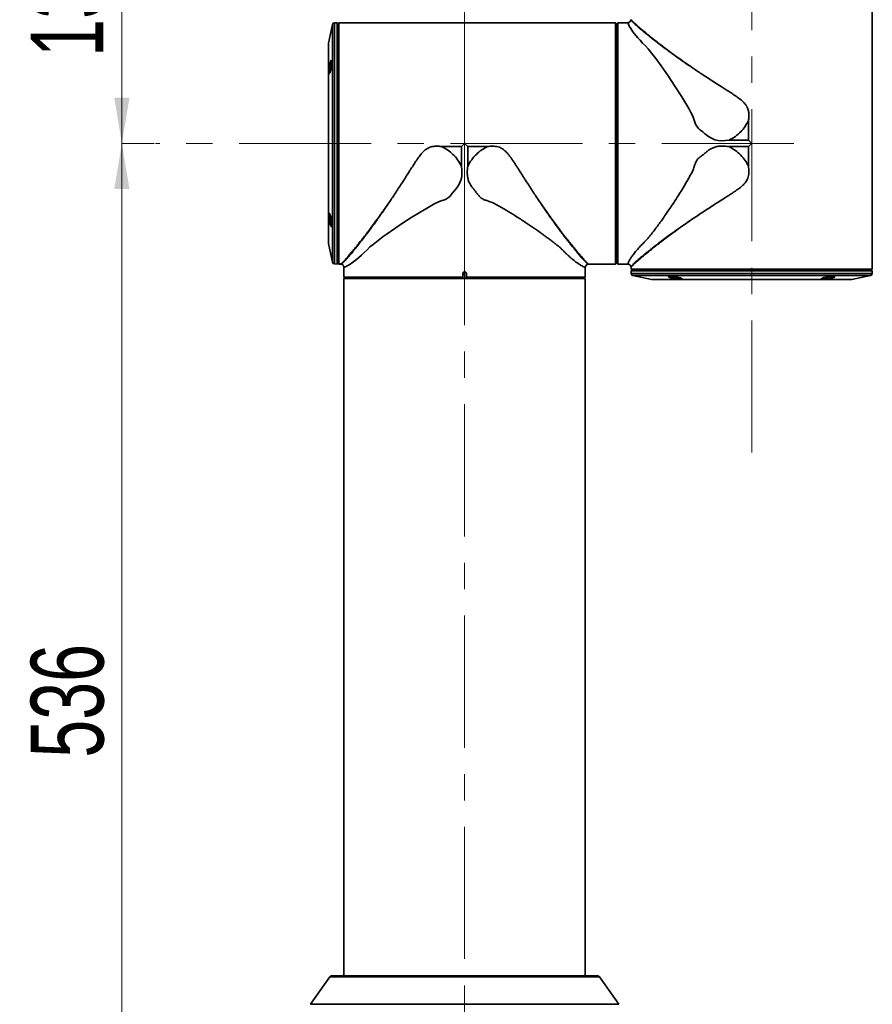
# Model space of a CAD drawing. Header units: millimetres. Extents: x 0 to 840, y 0 to 594.
# Tile 13 of 15: x 333 to 415, y 413 to 508. Entities that reach past the tile are written whole.
import ezdxf

# ---------------------------------------------------------------- set-up
doc = ezdxf.new("R2010")
doc.units = ezdxf.units.MM
doc.linetypes.add('CENTERX2', pattern=[20.32, 12.7, -2.54, 2.54, -2.54])
doc.layers.get('0').update_dxf_attribs({"lineweight": 18})
doc.layers.add('中心线层', color=6, linetype='CENTERX2', lineweight=25)
doc.layers.add('标注层', color=150, linetype='Continuous', lineweight=18)
doc.styles.add('SLDTEXTSTYLE2', font='txt', dxfattribs={"width": 0.7})
doc.dimstyles.new('SLDDIMSTYLE1', dxfattribs={"dimtxt": 3.5, "dimasz": 2.2, "dimexe": 0, "dimexo": 0.0625, "dimgap": 0.875, "dimtad": 1, "dimlfac": 10, "dimrnd": 1e-09, "dimzin": 12, "dimdsep": 46, "dimtxsty": 'SLDTEXTSTYLE2', "dimcen": 0.09, "dimdle": 4.4, "dimadec": 0, "dimazin": 3, "dimtfac": 1, "dimtdec": 3, "dimtofl": 0, "dimtmove": 0, "dimatfit": 3, "dimfxl": 1, "dimfrac": 2, "dimtolj": 1, "dimarcsym": 0})

# ---------------------------------------------------------------- blocks, each defined once
blk = doc.blocks.new('*X28')
at = {"layer": '标注层', "linetype": 'Continuous'}
for points in [[(343.161, 496.236), (343.894, 491.836), (342.427, 491.836)], [(343.161, 389.036), (343.894, 393.436), (342.427, 393.436)]]:
    blk.add_hatch(color=0, dxfattribs=at).paths.add_polyline_path(points, flags=0)
at = {"layer": '标注层', "color": 0, "linetype": 'Continuous'}
for p, q in [((343.161, 496.236), (343.161, 389.036)), ((346.259, 496.236), (343.161, 496.236)), ((392.154, 389.036), (343.161, 389.036))]:
    blk.add_line(p, q, dxfattribs=at)
at = {"layer": '标注层', "color": 0, "insert": (337.95, 442.636), "char_height": 7, "width": 19.4905, "attachment_point": 5, "rotation": 90, "style": 'SLDTEXTSTYLE2'}
blk.add_mtext('536', dxfattribs=at)
blk = doc.blocks.new('*X29')
at = {"layer": '标注层', "linetype": 'Continuous'}
for points in [[(343.161, 523.836), (342.427, 519.436), (343.894, 519.436)], [(343.161, 496.236), (342.427, 500.636), (343.894, 500.636)]]:
    blk.add_hatch(color=0, dxfattribs=at).paths.add_polyline_path(points, flags=0)
at = {"layer": '标注层', "color": 0, "linetype": 'Continuous'}
for p, q in [((343.161, 496.236), (343.161, 523.836)), ((373.859, 523.836), (343.161, 523.836)), ((346.259, 496.236), (343.161, 496.236))]:
    blk.add_line(p, q, dxfattribs=at)
at = {"layer": '标注层', "color": 0, "insert": (337.93, 510.036), "char_height": 7, "width": 18.61453, "attachment_point": 5, "rotation": 90, "style": 'SLDTEXTSTYLE2'}
blk.add_mtext('138', dxfattribs=at)
blk = doc.blocks.new('*X30')
at = {"layer": '标注层', "linetype": 'Continuous'}
for points in [[(376.119, 548.517), (380.519, 549.25), (380.519, 547.783)], [(403.719, 548.517), (399.319, 549.25), (399.319, 547.783)]]:
    blk.add_hatch(color=0, dxfattribs=at).paths.add_polyline_path(points, flags=0)
at = {"layer": '标注层', "color": 0, "linetype": 'Continuous'}
for p, q in [((376.119, 548.517), (403.719, 548.517)), ((376.119, 483.361), (376.119, 548.517)), ((403.719, 528.012), (403.719, 548.517))]:
    blk.add_line(p, q, dxfattribs=at)
at = {"layer": '标注层', "color": 0, "insert": (389.919, 553.747), "char_height": 7, "width": 18.61453, "attachment_point": 5, "style": 'SLDTEXTSTYLE2'}
blk.add_mtext('138', dxfattribs=at)

msp = doc.modelspace()

# ---------------------------------------------------------------- linework, layer by layer
at = {"color": 7, "linetype": 'Continuous', "lineweight": 35}
for p, q in [((415.3188, 484.1364), (415.3188, 510.2158)), ((363.4056, 507.6698), (363.0439, 505.8614)), ((363.8588, 507.8351), (363.5982, 507.8305)), ((363.8988, 507.7965), (363.8588, 507.8351)), ((363.8588, 507.8351), (363.8588, 496.2358)), ((363.8988, 507.7965), (363.8988, 496.2358)), ((363.9194, 507.7358), (363.8988, 507.7358)), ((363.8988, 507.7335), (363.8988, 496.2358)), ((364.0194, 507.8358), (363.9194, 507.7358)), ((363.9194, 507.7358), (363.9194, 496.2358)), ((390.0988, 507.8358), (364.0194, 507.8358)), ((364.0194, 507.8358), (364.0194, 484.6358)), ((390.6182, 507.8345), (390.2651, 507.8345)), ((390.6182, 484.6372), (390.6182, 507.8345)), ((390.7074, 507.7455), (390.6385, 507.8145)), ((390.7195, 507.7358), (390.7171, 507.7358)), ((390.7182, 484.7369), (390.7182, 507.7347)), ((390.7188, 507.7358), (390.7188, 496.2358)), ((390.7588, 507.7358), (390.7588, 484.7358)), ((390.8594, 507.8358), (390.7594, 507.7358)), ((390.7594, 507.7358), (390.7594, 484.7358)), ((391.8009, 507.8358), (390.8594, 507.8358)), ((390.8594, 507.8358), (390.8594, 484.6358)), ((390.7588, 507.2358), (390.718, 507.2358)), ((363.0401, 505.8222), (363.0401, 486.6494)), ((397.9119, 503.5857), (397.915, 503.5835)), ((403.4142, 498.4264), (403.4142, 496.5404)), ((363.8588, 496.2358), (363.8588, 484.6366)), ((363.8988, 496.2358), (363.8988, 484.7381)), ((363.8988, 496.2358), (363.8988, 484.6752)), ((363.9194, 496.2358), (363.9194, 484.7358)), ((375.8142, 495.9312), (376.1188, 496.2358)), ((376.1188, 496.2358), (376.4234, 495.9312)), ((390.7188, 496.2358), (390.7188, 484.7358)), ((403.4142, 496.5404), (401.5449, 496.5404)), ((403.4142, 496.5404), (403.7188, 496.2358)), ((403.7188, 496.2358), (403.4142, 495.9312)), ((373.9282, 495.9312), (375.8142, 495.9312)), ((375.8142, 495.9312), (375.8142, 494.0619)), ((376.4234, 495.9312), (378.3094, 495.9312)), ((376.4234, 494.0619), (376.4234, 495.9312)), ((401.5449, 495.9312), (403.4142, 495.9312)), ((403.4142, 495.9312), (403.4142, 494.0452)), ((363.1257, 489.4907), (363.1383, 489.485)), ((368.769, 490.4289), (368.7711, 490.432)), ((383.4807, 490.4113), (383.4696, 490.4276)), ((397.8943, 488.874), (397.9106, 488.8851)), ((363.0439, 486.6102), (363.4056, 484.8019)), ((390.718, 485.2358), (390.7588, 485.2358)), ((363.5982, 484.6411), (363.8588, 484.6366)), ((363.8588, 484.6366), (363.8988, 484.6752)), ((363.8988, 484.7358), (363.9194, 484.7358)), ((363.9194, 484.7358), (364.0194, 484.6358)), ((364.0194, 484.6358), (364.2223, 484.6358)), ((364.5188, 484.3179), (364.5188, 483.3764)), ((376.1155, 483.8958), (376.1222, 483.8958)), ((376.1155, 483.8758), (376.1221, 483.8758)), ((376.1155, 483.8562), (376.1155, 483.8758)), ((376.1221, 483.8562), (376.1155, 483.8562)), ((376.1221, 483.8562), (376.1221, 483.8758)), ((387.7188, 483.3764), (387.7188, 484.3179)), ((388.0153, 484.6358), (390.0988, 484.6358)), ((390.0988, 484.6358), (390.0995, 484.6358)), ((390.2651, 484.6371), (390.6182, 484.6372)), ((390.7074, 484.7261), (390.6385, 484.6572)), ((390.7171, 484.7358), (390.7195, 484.7358)), ((390.7594, 484.7358), (390.8594, 484.6358)), ((390.8594, 484.6358), (391.8009, 484.6358)), ((392.1188, 484.3394), (392.1188, 484.1364)), ((392.1188, 484.1364), (392.2188, 484.0364)), ((392.1188, 484.1364), (415.3188, 484.1364)), ((392.1582, 484.0158), (392.1196, 483.9758)), ((392.1196, 483.9758), (392.1241, 483.7152)), ((392.1196, 483.9758), (415.3181, 483.9758)), ((392.1582, 484.0158), (415.2795, 484.0158)), ((392.2188, 484.0364), (392.2188, 484.0158)), ((392.2188, 484.0364), (415.2188, 484.0364)), ((415.2188, 484.0364), (415.3188, 484.1364)), ((415.2188, 484.0158), (415.2188, 484.0364)), ((415.3181, 483.9758), (415.2795, 484.0158)), ((415.3135, 483.7152), (415.3181, 483.9758)), ((364.5188, 483.3764), (364.6188, 483.2764)), ((364.5188, 483.3764), (375.9398, 483.3764)), ((364.5188, 483.2358), (364.5188, 416.1958)), ((387.7188, 483.2358), (364.5188, 483.2358)), ((364.6188, 483.2764), (375.9614, 483.2764)), ((365.1188, 483.2758), (365.1188, 483.2358)), ((375.9398, 483.3764), (375.946, 483.7295)), ((375.9585, 483.2873), (375.9597, 483.3561)), ((375.9597, 483.3561), (375.9663, 483.7292)), ((375.9614, 483.2758), (375.9614, 483.2764)), ((375.9784, 483.2764), (376.2593, 483.2764)), ((375.9784, 483.2764), (375.9784, 483.2758)), ((376.2593, 483.2758), (375.9784, 483.2758)), ((376.2593, 483.2758), (376.2593, 483.2764)), ((376.2714, 483.7292), (376.2779, 483.3561)), ((376.2762, 483.2764), (387.6188, 483.2764)), ((376.2762, 483.2764), (376.2762, 483.2758)), ((376.2779, 483.3561), (376.2791, 483.2873)), ((376.2917, 483.7295), (376.2978, 483.3764)), ((376.2978, 483.3764), (387.7188, 483.3764)), ((387.1188, 483.2358), (387.1188, 483.2758)), ((387.6188, 483.2764), (387.7188, 483.3764)), ((387.7188, 416.1958), (387.7188, 483.2358)), ((392.2849, 483.5226), (394.0932, 483.1609)), ((394.1324, 483.1571), (413.3052, 483.1571)), ((411.6805, 483.4349), (411.6766, 483.426)), ((413.3444, 483.1609), (415.1528, 483.5226)), ((363.1591, 416.1105), (361.2996, 413.4541)), ((390.9381, 413.4541), (389.0785, 416.1105))]:
    msp.add_line(p, q, dxfattribs=at)
at = {"color": 8, "linetype": 'Continuous', "lineweight": 35}
for p, q in [((363.4056, 507.6698), (363.4056, 496.2358)), ((363.5982, 507.8305), (363.5982, 484.6411)), ((363.0439, 505.8614), (363.0439, 496.2358)), ((363.0439, 496.2358), (363.0439, 486.6102)), ((363.4056, 496.2358), (363.4056, 484.8019)), ((376.2593, 483.2764), (376.2584, 483.3271)), ((392.1241, 483.7152), (403.7188, 483.7152)), ((392.2849, 483.5226), (415.1528, 483.5226)), ((394.0932, 483.1609), (413.3444, 483.1609)), ((403.7188, 483.7152), (415.3135, 483.7152)), ((389.0785, 416.1105), (363.1591, 416.1105)), ((376.1188, 413.4541), (361.2996, 413.4541)), ((390.9381, 413.4541), (376.1188, 413.4541))]:
    msp.add_line(p, q, dxfattribs=at)
at = {"color": 7, "linetype": 'Continuous', "lineweight": 35}
for points in [[(391.8009, 507.8358), (391.8152, 507.7999), (391.8613, 507.69), (391.9454, 507.5185), (392.0877, 507.275), (392.2899, 506.979), (392.5654, 506.6278), (392.7629, 506.3973), (392.9874, 506.149), (393.2322, 505.8905), (393.4969, 505.6216), (393.759, 505.3395), (394.0063, 505.0379), (394.2632, 504.7091), (394.5001, 504.3966), (394.7531, 504.0555), (395.0195, 503.6883), (395.6775, 502.7483), (396.3418, 501.7539), (397.0059, 500.7029), (397.663, 499.5912), (397.8723, 499.2086), (398.0549, 498.8486), (398.1953, 498.4743), (398.3236, 498.0732), (398.5043, 497.7863), (398.6173, 497.6643), (398.7482, 497.5519), (398.8891, 497.4538), (399.0239, 497.3466), (399.0239, 497.3466), (399.0239, 497.3466), (399.0239, 497.3466), (399.024, 497.3466), (399.0241, 497.3465), (399.0245, 497.3461), (399.026, 497.3448), (399.0322, 497.3394), (399.0567, 497.3182), (399.1545, 497.2336), (399.2265, 497.1718), (399.2859, 497.1217), (399.4273, 497.0084), (399.5591, 496.911), (399.8543, 496.7293), (400.1714, 496.5953), (400.5081, 496.5173), (400.8535, 496.4907), (401.1816, 496.5007), (401.5449, 496.5404)], [(375.8142, 494.0619), (375.8539, 493.6986), (375.864, 493.3705), (375.8373, 493.0251), (375.7593, 492.6884), (375.6253, 492.3713), (375.4436, 492.0761), (375.3463, 491.9443), (375.2329, 491.8029), (375.2009, 491.7647), (375.1636, 491.7209), (375.121, 491.6715), (375.0364, 491.5737), (375.0152, 491.5492), (375.0099, 491.543), (375.0085, 491.5415), (375.0082, 491.541), (375.0081, 491.541), (375.0081, 491.5409), (375.0081, 491.5409), (375.0081, 491.5409), (374.8719, 491.3616), (374.7289, 491.1759), (374.5683, 491.0212), (374.2815, 490.8406), (373.7548, 490.6801), (373.2587, 490.4483), (372.7635, 490.1801), (371.8964, 489.672), (371.0582, 489.1528), (370.1533, 488.5639), (369.4063, 488.0571), (368.6663, 487.5365), (368.2992, 487.2701), (367.9581, 487.0172), (367.6456, 486.7802), (367.3167, 486.5233), (367.0151, 486.276), (366.733, 486.0139), (366.4641, 485.7492), (366.2056, 485.5044), (365.9573, 485.2799), (365.7268, 485.0824), (365.4591, 484.8692), (365.2184, 484.6956), (365.0142, 484.5641), (364.8361, 484.4624), (364.6646, 484.3784), (364.5547, 484.3322), (364.5188, 484.3179)]]:
    msp.add_lwpolyline(points, dxfattribs=at)
for centre, radius, start, end in [((363.6017, 507.6306), 0.2, 91, 168.690068), ((363.2401, 505.8222), 0.2, 168.690068, 180), ((363.2401, 486.6494), 0.2, 180, 191.309932), ((363.6017, 484.8411), 0.2, 191.309932, 269), ((393.2558, 483.8906), 17.1403, 179.982572, 180.049439), ((357.3426, 483.8914), 18.7796, 359.952413, 0.013442), ((376.0061, 486.5688), 2.8399, 268.785709, 269.195229), ((375.9763, 483.4613), 0.2681, 87.862385, 92.137615), ((376.2614, 483.4613), 0.2681, 87.862385, 92.137615), ((376.2316, 486.5605), 2.8316, 270.804172, 271.214891), ((392.3241, 483.7187), 0.2, 181, 258.690068), ((394.1324, 483.3571), 0.2, 258.690068, 270), ((413.3052, 483.3571), 0.2, 270, 281.309932), ((415.1136, 483.7187), 0.2, 281.309932, 359), ((363.323, 415.9958), 0.2, 90, 145.00798), ((388.9147, 415.9958), 0.2, 34.99202, 90)]:
    msp.add_arc(centre, radius, start, end, dxfattribs=at)
for points, knots in [([(390.0988, 507.8358), (390.1011, 507.8358), (390.1058, 507.8357), (390.1335, 507.8354), (390.1473, 507.8352)], [0, 0, 0, 0, 0.024324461, 0.048480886, 0.048480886, 0.048480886, 0.048480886]), ([(390.2651, 507.8345), (390.2432, 507.8346), (390.1994, 507.8347), (390.1444, 507.8352), (390.1063, 507.8357), (390.1013, 507.8358), (390.0988, 507.8358)], [0, 0, 0, 0, 0.04169966, 0.08317191, 0.1247207, 0.16630664, 0.16630664, 0.16630664, 0.16630664]), ([(390.6182, 507.8345), (390.6183, 507.8344), (390.6185, 507.8343), (390.6199, 507.8328), (390.6223, 507.8306), (390.6261, 507.8268), (390.6316, 507.8213), (390.6362, 507.8168), (390.6385, 507.8145)], [0, 0, 0, 0, 0.003365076, 0.006686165, 0.010245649, 0.014299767, 0.02116878, 0.028496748, 0.028496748, 0.028496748, 0.028496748]), ([(390.7182, 507.7347), (390.7165, 507.7364), (390.713, 507.7399), (390.7093, 507.7436), (390.7074, 507.7455)], [0, 0, 0, 0, 0.007453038, 0.015301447, 0.015301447, 0.015301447, 0.015301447]), ([(392.1187, 508.1318), (392.1072, 508.0891), (392.0844, 508.0044), (392.0012, 507.9118), (391.9036, 507.8541), (391.8355, 507.842), (391.8009, 507.8358)], [0, 0, 0, 0, 0.13158549, 0.26055425, 0.36239109, 0.467194, 0.467194, 0.467194, 0.467194]), ([(392.1193, 508.1323), (392.1192, 508.1325), (392.103, 508.1502), (392.161, 508.0823), (392.3028, 507.942), (392.5356, 507.729), (392.8076, 507.4877), (393.0967, 507.2381), (393.4302, 506.9557), (393.7705, 506.6745), (394.1114, 506.3979), (394.4422, 506.1337), (394.8078, 505.847), (395.2097, 505.5375), (395.7159, 505.1547), (396.3395, 504.6938), (397.0938, 504.1518), (397.6359, 503.7767), (397.9119, 503.5857)], [0, 0, 0, 0, 0.0062729, 0.6029634, 1.2296822, 1.8472447, 2.3076689, 2.7681105, 3.2185424, 3.6890362, 4.0268224, 4.3798031, 4.7481097, 5.1318751, 5.5311958, 6.1294715, 6.7398843, 7.3733224, 7.3733224, 7.3733224, 7.3733224]), ([(392.1225, 508.1215), (392.1214, 508.1245), (392.1192, 508.1306), (392.1188, 508.1314), (392.1187, 508.1318)], [0, 0, 0, 0, 0.005439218, 0.011026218, 0.011026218, 0.011026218, 0.011026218]), ([(392.1187, 508.1318), (392.1188, 508.1314), (392.1192, 508.1306), (392.1214, 508.1245), (392.1225, 508.1215)], [0, 0, 0, 0, 0.005587, 0.011026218, 0.011026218, 0.011026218, 0.011026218]), ([(397.9119, 503.5857), (397.7274, 503.711), (397.3298, 503.981), (396.8911, 504.2872), (396.5773, 504.5089), (396.4048, 504.6316), (396.2296, 504.757), (396.0519, 504.8851), (395.8721, 505.0157), (395.5629, 505.2416), (395.1651, 505.5369), (394.7218, 505.8728), (394.4159, 506.1085), (394.2139, 506.2659), (394.0897, 506.3634), (393.9834, 506.4472), (393.8939, 506.5181), (393.8205, 506.5766), (393.6884, 506.6822), (393.5125, 506.8242), (393.31, 506.99), (393.1078, 507.1577), (392.914, 507.3216), (392.7364, 507.4755), (392.5816, 507.6132), (392.4407, 507.7444), (392.3144, 507.8731), (392.2149, 507.9886), (392.1483, 508.0818), (392.1306, 508.1091), (392.1225, 508.1215)], [0, 0, 0, 0, 0.4308022, 0.9280093, 1.069012, 1.2144083, 1.3641538, 1.5181889, 1.6764788, 1.8389483, 2.3481262, 2.7838342, 3.1476278, 3.3030568, 3.4410933, 3.5618913, 3.6656164, 3.752403, 3.8223653, 4.1413392, 4.4115583, 4.6340783, 5.0045837, 5.3131664, 5.5614453, 5.9087427, 6.265176, 6.6217307, 7.0301966, 7.3718045, 7.3718045, 7.3718045, 7.3718045]), ([(363.2933, 503.6077), (363.2973, 503.6395), (363.3094, 503.7357), (363.3234, 503.8966), (363.3289, 504.0634), (363.321, 504.1824), (363.3006, 504.2366), (363.2694, 504.2206), (363.2303, 504.1349), (363.1868, 503.9866), (363.1445, 503.7936), (363.1149, 503.6174), (363.0926, 503.4511), (363.0767, 503.2903), (363.0706, 503.1238), (363.0795, 503.005), (363.1021, 502.9505), (363.1357, 502.9656), (363.1768, 503.0509), (363.2204, 503.1991), (363.2619, 503.3925), (363.283, 503.5368), (363.2933, 503.6077)], [0, 0, 0, 0, 0.0633254, 0.1911114, 0.3299951, 0.4676552, 0.6053969, 0.7445788, 0.8860499, 1.0298274, 1.1749486, 1.3150573, 1.3783687, 1.5061699, 1.6449455, 1.7820684, 1.9193028, 2.0584659, 2.2004484, 2.3447709, 2.4899855, 2.6301018, 2.6301018, 2.6301018, 2.6301018]), ([(363.1247, 503.5897), (363.1299, 503.6215), (363.1457, 503.7173), (363.1788, 503.8763), (363.2229, 504.0431), (363.2664, 504.1561), (363.2966, 504.2076), (363.3072, 504.1965), (363.309, 504.1946)], [0, 0, 0, 0, 0.06415301, 0.19361774, 0.33513212, 0.47818997, 0.62081084, 0.64940391, 0.64940391, 0.64940391, 0.64940391]), ([(363.1021, 502.9962), (363.0958, 503.0211), (363.0832, 503.0704), (363.0834, 503.2193), (363.0971, 503.3939), (363.1143, 503.5234), (363.1241, 503.5856), (363.1247, 503.5897)], [0, 0, 0, 0, 0.1548109, 0.30625491, 0.45624644, 0.58806038, 0.59739363, 0.59739363, 0.59739363, 0.59739363]), ([(363.1466, 502.9952), (363.1413, 502.9859), (363.1331, 502.9715), (363.1276, 502.9778), (363.1257, 502.9801)], [0, 0, 0, 0, 0.020701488, 0.032125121, 0.032125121, 0.032125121, 0.032125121]), ([(397.915, 503.5835), (398.0527, 503.4896), (398.3342, 503.2975), (398.7769, 503.0012), (399.2507, 502.6881), (399.765, 502.353), (400.2876, 502.0172), (400.7571, 501.7189), (401.181, 501.4511), (401.5837, 501.1955), (402.011, 500.916), (402.4327, 500.624), (402.77, 500.3586), (403.0152, 500.1187), (403.1778, 499.9187), (403.3077, 499.6956), (403.4032, 499.4288), (403.45, 499.1201), (403.4525, 498.7758), (403.4271, 498.5441), (403.4142, 498.4264)], [0, 0, 0, 0, 0.5359698, 1.0955662, 1.6787955, 2.3023387, 2.9783147, 3.5602752, 3.9696577, 4.470784, 4.9716357, 5.4729736, 5.9744618, 6.2238383, 6.473228, 6.7239702, 6.9730885, 7.2950032, 7.6294788, 7.9743223, 7.9743223, 7.9743223, 7.9743223]), ([(401.5449, 496.5404), (401.7512, 496.6572), (402.1564, 496.8866), (402.6698, 497.3465), (403.1005, 497.8556), (403.3106, 498.238), (403.4142, 498.4264)], [0, 0, 0, 0, 0.7095556, 1.3941338, 2.0567912, 2.7008855, 2.7008855, 2.7008855, 2.7008855]), ([(368.7711, 490.432), (368.8651, 490.5698), (369.0572, 490.8512), (369.3535, 491.2939), (369.6665, 491.7677), (370.0017, 492.282), (370.3375, 492.8046), (370.6357, 493.2742), (370.9036, 493.698), (371.1591, 494.1007), (371.4387, 494.528), (371.7306, 494.9497), (371.996, 495.287), (372.236, 495.5322), (372.4359, 495.6948), (372.659, 495.8247), (372.9259, 495.9202), (373.2346, 495.967), (373.5789, 495.9695), (373.8106, 495.9441), (373.9282, 495.9312)], [0, 0, 0, 0, 0.535964, 1.0955658, 1.6787918, 2.3023519, 2.9783217, 3.5602673, 3.9696539, 4.4707832, 4.9716264, 5.4729712, 5.9744737, 6.2238512, 6.4732399, 6.723976, 6.9731011, 7.2949958, 7.629486, 7.9743343, 7.9743343, 7.9743343, 7.9743343]), ([(375.8142, 494.0619), (375.6975, 494.2682), (375.4681, 494.6734), (375.0081, 495.1868), (374.499, 495.6175), (374.1167, 495.8276), (373.9282, 495.9312)], [0, 0, 0, 0, 0.7095661, 1.394139, 2.0567914, 2.7008758, 2.7008758, 2.7008758, 2.7008758]), ([(378.3094, 495.9312), (378.1219, 495.8282), (377.7408, 495.6188), (377.2321, 495.1893), (376.7709, 494.6756), (376.5408, 494.2691), (376.4234, 494.0619)], [0, 0, 0, 0, 0.6408279, 1.3024017, 1.9880828, 2.7008766, 2.7008766, 2.7008766, 2.7008766]), ([(378.3094, 495.9312), (378.4805, 495.9487), (378.8224, 495.9835), (379.2552, 495.9403), (379.5803, 495.8241), (379.8038, 495.6933), (380.0041, 495.5299), (380.2005, 495.3288), (380.3977, 495.0902), (380.6004, 494.8151), (380.7942, 494.5329), (380.9801, 494.2515), (381.163, 493.9675), (381.359, 493.6586), (381.6001, 493.277), (381.8988, 492.8066), (382.2355, 492.2827), (382.5718, 491.7667), (382.886, 491.2912), (383.183, 490.8474), (383.3755, 490.5654), (383.4696, 490.4276)], [0, 0, 0, 0, 0.5011783, 1.0014667, 1.2511234, 1.5025672, 1.7527794, 2.0031074, 2.322074, 2.6567125, 3.0031764, 3.3261824, 3.6491369, 4.0001263, 4.4097187, 4.992684, 5.6701735, 6.2961037, 6.8817264, 7.4428615, 7.9794649, 7.9794649, 7.9794649, 7.9794649]), ([(391.8009, 484.6358), (391.8025, 484.6397), (391.8056, 484.6473), (391.83, 484.7098), (391.8721, 484.8081), (391.9473, 484.9614), (392.0719, 485.1788), (392.2739, 485.4786), (392.4938, 485.7604), (392.6929, 485.9952), (392.8435, 486.1659), (393.0067, 486.3445), (393.1823, 486.5299), (393.3677, 486.7222), (393.5681, 486.9163), (393.753, 487.1219), (393.9478, 487.359), (394.1541, 487.6204), (394.3705, 487.9022), (394.5799, 488.1809), (394.793, 488.4698), (395.0605, 488.8388), (395.3835, 489.2952), (395.749, 489.8261), (396.1432, 490.412), (396.5357, 491.014), (396.9373, 491.6536), (397.311, 492.2698), (397.6369, 492.8249), (397.8932, 493.3054), (398.1091, 493.6957), (398.2086, 494.0827), (398.3231, 494.432), (398.5113, 494.7171), (398.7678, 494.9434), (399.05, 495.1363), (399.3012, 495.3698), (399.5738, 495.5776), (399.866, 495.7587), (400.1841, 495.8913), (400.5211, 495.9647), (400.9775, 495.9959), (401.3184, 495.957), (401.5449, 495.9312)], [0, 0, 0, 0, 0.489301, 0.9760068, 1.4818223, 1.9462828, 2.606387, 3.2445347, 3.8858191, 4.1587736, 4.4348199, 4.714273, 4.9926787, 5.2728246, 5.5562188, 5.8300495, 6.1054831, 6.4708706, 6.7979558, 7.1103897, 7.4333201, 7.7667478, 8.3138835, 8.8699674, 9.3732338, 10.0291569, 10.5728824, 11.1241152, 11.6713511, 12.0164417, 12.3364423, 12.6500262, 12.8926803, 13.1371632, 13.3816407, 13.6285389, 13.875612, 14.1216869, 14.3681313, 14.6160553, 14.8614868, 15.1092733, 15.6001203, 15.6001203, 15.6001203, 15.6001203]), ([(403.4142, 494.0452), (403.3112, 494.2327), (403.1018, 494.6138), (402.6723, 495.1225), (402.1586, 495.5837), (401.7521, 495.8139), (401.5449, 495.9312)], [0, 0, 0, 0, 0.640819, 1.3024103, 1.9880821, 2.7008755, 2.7008755, 2.7008755, 2.7008755]), ([(376.4234, 494.0619), (376.3976, 493.8354), (376.3588, 493.4945), (376.39, 493.0381), (376.4634, 492.7011), (376.5959, 492.383), (376.777, 492.0908), (376.9849, 491.8182), (377.2184, 491.567), (377.4112, 491.2847), (377.6376, 491.0286), (377.9223, 490.839), (378.3497, 490.7066), (378.8744, 490.5253), (379.5551, 490.1332), (380.3295, 489.6855), (381.2106, 489.1371), (382.05, 488.5908), (382.8526, 488.0454), (383.4312, 487.6385), (383.8426, 487.3407), (384.0934, 487.1563), (384.3348, 486.9761), (384.5688, 486.7985), (384.8115, 486.6107), (385.0323, 486.4346), (385.2603, 486.2471), (385.4741, 486.0478), (385.6992, 485.8192), (385.9184, 485.6097), (386.13, 485.4132), (386.3318, 485.2335), (386.6497, 484.963), (387.047, 484.6648), (387.3856, 484.466), (387.5877, 484.3701), (387.6981, 484.3262), (387.7119, 484.3207), (387.7188, 484.3179)], [0, 0, 0, 0, 0.4908932, 0.7386915, 0.9841452, 1.2320964, 1.4785612, 1.7246634, 1.9717562, 2.2186853, 2.4631752, 2.7076723, 2.9503489, 3.4381416, 3.9279761, 4.6872237, 5.4530315, 6.3142661, 7.0584247, 7.8325276, 8.1189938, 8.3977442, 8.6687774, 8.9439129, 9.218543, 9.5449244, 9.7694065, 10.1004655, 10.4208733, 10.744139, 11.0719493, 11.3949903, 11.7137506, 12.677004, 13.6523192, 14.280719, 14.943417, 15.5985022, 15.5985022, 15.5985022, 15.5985022]), ([(403.4142, 494.0452), (403.4316, 493.8745), (403.4665, 493.5332), (403.4236, 493.101), (403.3078, 492.7761), (403.1776, 492.5526), (403.0144, 492.3521), (402.811, 492.1532), (402.5723, 491.9561), (402.2971, 491.7537), (402.0177, 491.5616), (401.7355, 491.3752), (401.4507, 491.1918), (401.0905, 490.9633), (400.6039, 490.6561), (400.0473, 490.301), (399.4712, 489.9278), (398.9357, 489.5761), (398.4079, 489.2242), (398.0739, 488.9964), (397.9106, 488.8851)], [0, 0, 0, 0, 0.5000388, 0.9999666, 1.2492233, 1.5006512, 1.7504418, 2.001093, 2.3302244, 2.6540807, 3.0009643, 3.3249091, 3.6490841, 4.0008293, 4.5884279, 5.3636943, 5.9880259, 6.680738, 7.3445606, 7.9794858, 7.9794858, 7.9794858, 7.9794858]), ([(363.2933, 488.8641), (363.2889, 488.896), (363.2755, 488.9922), (363.2464, 489.1555), (363.2056, 489.3294), (363.1619, 489.4586), (363.1219, 489.5208), (363.0912, 489.508), (363.0737, 489.4229), (363.0715, 489.2781), (363.084, 489.0941), (363.1045, 488.9267), (363.1296, 488.7649), (363.1601, 488.6015), (363.2021, 488.4273), (363.2451, 488.2978), (363.2827, 488.2356), (363.3106, 488.2485), (363.3261, 488.3334), (363.3279, 488.4782), (363.3174, 488.6626), (363.3012, 488.7981), (363.2933, 488.8641)], [0, 0, 0, 0, 0.0633129, 0.1910472, 0.3340028, 0.4787196, 0.6238565, 0.7676034, 0.9086181, 1.0469068, 1.1838482, 1.3149184, 1.3782279, 1.5059537, 1.6495403, 1.7945969, 1.9394715, 2.0825827, 2.2232139, 2.3617378, 2.4992474, 2.6299699, 2.6299699, 2.6299699, 2.6299699]), ([(363.1247, 488.8819), (363.1241, 488.886), (363.1185, 488.9219), (363.1042, 489.0221), (363.0875, 489.1807), (363.0818, 489.3412), (363.0906, 489.4581), (363.1076, 489.4827), (363.1161, 489.495)], [0, 0, 0, 0, 0.00852671, 0.07432779, 0.20725465, 0.34643876, 0.48367106, 0.62110021, 0.62110021, 0.62110021, 0.62110021]), ([(364.2223, 484.6363), (364.2222, 484.6362), (364.2041, 484.62), (364.2725, 484.678), (364.4126, 484.8198), (364.6257, 485.0526), (364.8669, 485.3246), (365.1165, 485.6137), (365.3989, 485.9472), (365.6802, 486.2875), (365.9568, 486.6284), (366.2209, 486.9592), (366.5077, 487.3248), (366.8171, 487.7267), (367.2, 488.2329), (367.6608, 488.8565), (368.2029, 489.6108), (368.578, 490.1529), (368.769, 490.4289)], [0, 0, 0, 0, 0.0062731, 0.6029639, 1.2296852, 1.8472439, 2.3076719, 2.7681151, 3.2185451, 3.6890416, 4.0268227, 4.3798038, 4.748115, 5.1318798, 5.5311991, 6.1294771, 6.7398884, 7.3733217, 7.3733217, 7.3733217, 7.3733217]), ([(368.769, 490.4289), (368.6436, 490.2444), (368.3736, 489.8468), (368.0675, 489.4081), (367.8457, 489.0943), (367.7231, 488.9218), (367.5976, 488.7466), (367.4695, 488.5689), (367.339, 488.3891), (367.113, 488.08), (366.8178, 487.6821), (366.4819, 487.2388), (366.2462, 486.9329), (366.0887, 486.7309), (365.9913, 486.6067), (365.9074, 486.5004), (365.8365, 486.4109), (365.7781, 486.3375), (365.6725, 486.2054), (365.5305, 486.0295), (365.3647, 485.827), (365.197, 485.6248), (365.033, 485.431), (364.8792, 485.2534), (364.7415, 485.0986), (364.6102, 484.9577), (364.4816, 484.8314), (364.366, 484.7319), (364.2728, 484.6653), (364.2456, 484.6476), (364.2331, 484.6395)], [0, 0, 0, 0, 0.430805, 0.9280181, 1.0690202, 1.2144149, 1.3641567, 1.5181944, 1.6764807, 1.8389543, 2.3481334, 2.7838409, 3.1476328, 3.3030631, 3.4410951, 3.5618949, 3.6656252, 3.752413, 3.8223715, 4.1413438, 4.4115635, 4.6340801, 5.0045883, 5.313171, 5.5614496, 5.9087469, 6.2651828, 6.6217376, 7.0302022, 7.3718101, 7.3718101, 7.3718101, 7.3718101]), ([(388.0045, 484.6395), (387.9949, 484.6457), (387.9728, 484.6601), (387.9019, 484.7098), (387.8122, 484.7821), (387.7174, 484.8687), (387.608, 484.9785), (387.4934, 485.1019), (387.3645, 485.2465), (387.2116, 485.4229), (387.0496, 485.6141), (386.8855, 485.8118), (386.7254, 486.0071), (386.5398, 486.2368), (386.329, 486.5014), (386.0939, 486.8005), (385.8347, 487.1355), (385.5694, 487.4843), (385.3091, 487.8313), (385.0536, 488.1768), (384.8056, 488.5169), (384.5498, 488.8723), (384.2841, 489.2463), (384.0079, 489.6409), (383.7403, 490.0285), (383.5672, 490.2837), (383.4807, 490.4113)], [0, 0, 0, 0, 0.2796284, 0.6478095, 0.9213775, 1.2176756, 1.5027183, 1.7965833, 2.0441476, 2.3516069, 2.7205555, 2.936821, 3.1986799, 3.50711, 3.8029609, 4.1362171, 4.5076705, 4.8606681, 5.1807048, 5.5027546, 5.8142671, 6.0876419, 6.4233281, 6.7563245, 7.0535393, 7.3504698, 7.3504698, 7.3504698, 7.3504698]), ([(383.4807, 490.4113), (383.6271, 490.1993), (383.9048, 489.7973), (384.3189, 489.2149), (384.7142, 488.6695), (385.1177, 488.1262), (385.508, 487.6117), (385.8835, 487.1276), (386.2244, 486.6981), (386.5828, 486.2559), (386.9484, 485.8156), (387.3041, 485.4005), (387.5996, 485.0657), (387.825, 484.8192), (387.9812, 484.664), (388.0042, 484.6454), (388.0153, 484.6363)], [0, 0, 0, 0, 0.4847632, 0.9194732, 1.3936935, 1.8393829, 2.3339311, 2.8052452, 3.2535442, 3.6790967, 4.3002167, 4.911053, 5.5182426, 6.1348811, 6.7602339, 7.3505071, 7.3505071, 7.3505071, 7.3505071]), ([(363.2838, 488.2914), (363.2707, 488.3155), (363.2442, 488.3641), (363.1988, 488.5144), (363.1568, 488.6937), (363.1347, 488.8233), (363.1247, 488.8819)], [0, 0, 0, 0, 0.15749698, 0.31797889, 0.48009852, 0.61409339, 0.61409339, 0.61409339, 0.61409339]), ([(397.8943, 488.874), (397.6823, 488.7276), (397.2803, 488.4499), (396.6979, 488.0357), (396.1526, 487.6404), (395.6092, 487.237), (395.0947, 486.8466), (394.6106, 486.4712), (394.1811, 486.1303), (393.7389, 485.7718), (393.2986, 485.4062), (392.8835, 485.0505), (392.5487, 484.755), (392.3022, 484.5296), (392.147, 484.3734), (392.1284, 484.3505), (392.1193, 484.3394)], [0, 0, 0, 0, 0.4847677, 0.9194728, 1.3936863, 1.8393737, 2.3339226, 2.8052342, 3.2535367, 3.6790893, 4.3002083, 4.9110432, 5.5182344, 6.1348708, 6.7602229, 7.3504952, 7.3504952, 7.3504952, 7.3504952]), ([(392.1225, 484.3502), (392.1287, 484.3597), (392.1431, 484.3819), (392.1927, 484.4527), (392.2651, 484.5425), (392.3516, 484.6373), (392.4615, 484.7466), (392.5849, 484.8613), (392.7296, 484.9902), (392.9058, 485.1431), (393.0971, 485.305), (393.2948, 485.4692), (393.4901, 485.6292), (393.7198, 485.8149), (393.9844, 486.0257), (394.2835, 486.2607), (394.6185, 486.5199), (394.9672, 486.7853), (395.3143, 487.0456), (395.6598, 487.3011), (395.9999, 487.549), (396.3553, 487.8049), (396.7293, 488.0705), (397.1238, 488.3467), (397.5115, 488.6143), (397.7667, 488.7875), (397.8943, 488.874)], [0, 0, 0, 0, 0.2796281, 0.6478074, 0.9213763, 1.2176724, 1.5027175, 1.7965788, 2.0441492, 2.3516057, 2.7205545, 2.9368184, 3.1986773, 3.5071108, 3.8029545, 4.1362092, 4.5076662, 4.8606649, 5.1807008, 5.502748, 5.8142626, 6.0876361, 6.4233197, 6.7563131, 7.0535256, 7.3504595, 7.3504595, 7.3504595, 7.3504595]), ([(364.2331, 484.6395), (364.2301, 484.6384), (364.224, 484.6362), (364.2232, 484.6359), (364.2228, 484.6357)], [0, 0, 0, 0, 0.005436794, 0.011021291, 0.011021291, 0.011021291, 0.011021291]), ([(364.2228, 484.6357), (364.2232, 484.6359), (364.224, 484.6362), (364.2301, 484.6384), (364.2331, 484.6395)], [0, 0, 0, 0, 0.005584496, 0.011021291, 0.011021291, 0.011021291, 0.011021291]), ([(364.2228, 484.6357), (364.2656, 484.6242), (364.3502, 484.6014), (364.4428, 484.5182), (364.5006, 484.4206), (364.5127, 484.3525), (364.5188, 484.3179)], [0, 0, 0, 0, 0.13158132, 0.26054134, 0.36238811, 0.46719393, 0.46719393, 0.46719393, 0.46719393]), ([(375.946, 483.7295), (375.9488, 483.7514), (375.9546, 483.7952), (375.9939, 483.8501), (376.0496, 483.8882), (376.0935, 483.8933), (376.1155, 483.8958)], [0, 0, 0, 0, 0.06559714, 0.13115786, 0.19658833, 0.26238494, 0.26238494, 0.26238494, 0.26238494]), ([(375.9663, 483.7292), (375.9688, 483.7485), (375.9738, 483.7871), (376.0085, 483.8355), (376.0575, 483.8692), (376.0961, 483.8736), (376.1155, 483.8758)], [0, 0, 0, 0, 0.05780853, 0.11561691, 0.17342339, 0.23122925, 0.23122925, 0.23122925, 0.23122925]), ([(376.1155, 483.8562), (376.0994, 483.8545), (376.0746, 483.8519), (376.0447, 483.8361), (376.0243, 483.8198), (376.0076, 483.7996), (375.9913, 483.77), (375.9882, 483.7452), (375.9863, 483.7292)], [0, 0, 0, 0, 0.04802412, 0.07404735, 0.10017805, 0.12621592, 0.15234628, 0.20039118, 0.20039118, 0.20039118, 0.20039118]), ([(376.1221, 483.8758), (376.1415, 483.8736), (376.1802, 483.8692), (376.2292, 483.8355), (376.2638, 483.7871), (376.2688, 483.7485), (376.2714, 483.7292)], [0, 0, 0, 0, 0.05780586, 0.11561234, 0.17342072, 0.23122925, 0.23122925, 0.23122925, 0.23122925]), ([(376.2514, 483.7292), (376.2494, 483.7452), (376.2464, 483.77), (376.2301, 483.7996), (376.2134, 483.8197), (376.1929, 483.8361), (376.1631, 483.8519), (376.1382, 483.8545), (376.1221, 483.8562)], [0, 0, 0, 0, 0.04804492, 0.07406242, 0.10021268, 0.12622787, 0.15236484, 0.20038906, 0.20038906, 0.20038906, 0.20038906]), ([(376.1222, 483.8958), (376.1441, 483.8933), (376.188, 483.8884), (376.2436, 483.8502), (376.2828, 483.7952), (376.2887, 483.7515), (376.2917, 483.7295)], [0, 0, 0, 0, 0.06560795, 0.13116211, 0.19659443, 0.2623756, 0.2623756, 0.2623756, 0.2623756]), ([(388.0148, 484.6357), (387.9721, 484.6242), (387.8874, 484.6014), (387.7948, 484.5182), (387.7371, 484.4206), (387.725, 484.3525), (387.7188, 484.3179)], [0, 0, 0, 0, 0.13158132, 0.26054106, 0.36238783, 0.46719348, 0.46719348, 0.46719348, 0.46719348]), ([(388.0148, 484.6357), (388.0144, 484.6359), (388.0136, 484.6362), (388.0075, 484.6384), (388.0045, 484.6395)], [0, 0, 0, 0, 0.005584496, 0.011021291, 0.011021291, 0.011021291, 0.011021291]), ([(388.0045, 484.6395), (388.0075, 484.6384), (388.0136, 484.6362), (388.0144, 484.6359), (388.0148, 484.6357)], [0, 0, 0, 0, 0.005436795, 0.011021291, 0.011021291, 0.011021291, 0.011021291]), ([(390.0988, 484.6358), (390.1014, 484.6359), (390.1065, 484.636), (390.1446, 484.6365), (390.1994, 484.637), (390.2432, 484.6371), (390.2651, 484.6371)], [0, 0, 0, 0, 0.04170413, 0.08317619, 0.12472566, 0.16630651, 0.16630651, 0.16630651, 0.16630651]), ([(390.1473, 484.6365), (390.1473, 484.6365), (390.1293, 484.6365), (390.1073, 484.6359), (390.1017, 484.6358), (390.0988, 484.6358)], [0, 0, 0, 0, 0.000015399, 0.024237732, 0.048481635, 0.048481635, 0.048481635, 0.048481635]), ([(390.6182, 484.6372), (390.6183, 484.6373), (390.6185, 484.6374), (390.62, 484.6389), (390.6223, 484.6411), (390.6261, 484.6449), (390.6316, 484.6503), (390.6362, 484.6549), (390.6385, 484.6572)], [0, 0, 0, 0, 0.003058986, 0.006400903, 0.010245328, 0.014281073, 0.021118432, 0.028496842, 0.028496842, 0.028496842, 0.028496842]), ([(390.7074, 484.7261), (390.7093, 484.728), (390.713, 484.7317), (390.7165, 484.7352), (390.7182, 484.7369)], [0, 0, 0, 0, 0.007848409, 0.015301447, 0.015301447, 0.015301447, 0.015301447]), ([(392.1187, 484.3398), (392.1072, 484.3826), (392.0844, 484.4672), (392.0012, 484.5598), (391.9036, 484.6176), (391.8355, 484.6297), (391.8009, 484.6358)], [0, 0, 0, 0, 0.13158543, 0.26053604, 0.36238474, 0.46718759, 0.46718759, 0.46718759, 0.46718759]), ([(392.1187, 484.3398), (392.1188, 484.3402), (392.1192, 484.3411), (392.1214, 484.3472), (392.1225, 484.3502)], [0, 0, 0, 0, 0.005587, 0.011026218, 0.011026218, 0.011026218, 0.011026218]), ([(392.1225, 484.3502), (392.1214, 484.3472), (392.1192, 484.3411), (392.1188, 484.3402), (392.1187, 484.3398)], [0, 0, 0, 0, 0.005439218, 0.011026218, 0.011026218, 0.011026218, 0.011026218]), ([(392.2211, 484.0158), (392.2398, 484.0158), (392.2776, 484.0158), (392.5814, 484.0158), (393.0632, 484.0158), (393.7312, 484.0158), (394.5691, 484.0158), (395.5638, 484.0158), (396.698, 484.0158), (397.9524, 484.0158), (399.3054, 484.0158), (400.7339, 484.0158), (402.2135, 484.0158), (403.217, 484.0158), (403.7188, 484.0158)], [0, 0, 0, 0, 0.937591, 1.8976012, 2.8576112, 3.8176213, 4.7776313, 5.7376413, 6.6976514, 7.6576627, 8.617672, 9.5776824, 10.537692, 11.4977017, 11.4977017, 11.4977017, 11.4977017]), ([(403.7188, 484.0158), (404.2206, 484.0158), (405.2242, 484.0158), (406.7038, 484.0158), (408.1323, 484.0158), (409.4853, 484.0158), (410.7396, 484.0158), (411.8738, 484.0158), (412.8685, 484.0158), (413.7064, 484.0158), (414.3745, 484.0158), (414.8562, 484.0158), (415.16, 484.0158), (415.1978, 484.0158), (415.2165, 484.0158)], [0, 0, 0, 0, 0.9600116, 1.9200212, 2.8800316, 3.8400409, 4.8000506, 5.7600621, 6.7200715, 7.6800814, 8.6400924, 9.6001021, 10.5601123, 11.4977032, 11.4977032, 11.4977032, 11.4977032]), ([(364.6188, 483.2758), (364.6375, 483.2758), (364.6748, 483.2758), (364.975, 483.2758), (365.4487, 483.2758), (366.1055, 483.2758), (366.9297, 483.2758), (367.9086, 483.2758), (369.0256, 483.2758), (370.2618, 483.2758), (371.5964, 483.2758), (373.0072, 483.2758), (374.4701, 483.2758), (375.4643, 483.2758), (375.9614, 483.2758)], [0, 0, 0, 0, 0.9452154, 1.8904308, 2.8356462, 3.7808617, 4.7260769, 5.6712925, 6.6165078, 7.5617231, 8.5069385, 9.452154, 10.3973694, 11.3425847, 11.3425847, 11.3425847, 11.3425847]), ([(375.9398, 483.3764), (375.9413, 483.3763), (375.9443, 483.3762), (375.9486, 483.3747), (375.9523, 483.3723), (375.956, 483.3685), (375.9592, 483.363), (375.9596, 483.3585), (375.9597, 483.3561)], [0, 0, 0, 0, 0.003744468, 0.007437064, 0.011405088, 0.015905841, 0.023548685, 0.031707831, 0.031707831, 0.031707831, 0.031707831]), ([(375.9614, 483.2764), (375.9606, 483.2781), (375.9588, 483.2817), (375.9586, 483.2854), (375.9585, 483.2873)], [0, 0, 0, 0, 0.005513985, 0.011319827, 0.011319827, 0.011319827, 0.011319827]), ([(375.9784, 483.2764), (375.9767, 483.2764), (375.9733, 483.2765), (375.9686, 483.2765), (375.9644, 483.2765), (375.9624, 483.2764), (375.9614, 483.2764)], [0, 0, 0, 0, 0.004237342, 0.008474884, 0.012712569, 0.016949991, 0.016949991, 0.016949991, 0.016949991]), ([(375.9784, 483.2758), (375.9767, 483.2758), (375.9733, 483.2758), (375.9686, 483.2758), (375.9644, 483.2758), (375.9624, 483.2758), (375.9614, 483.2758)], [0, 0, 0, 0, 0.004212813, 0.00847326, 0.012687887, 0.016949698, 0.016949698, 0.016949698, 0.016949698]), ([(376.2762, 483.2764), (376.2752, 483.2764), (376.2732, 483.2765), (376.2691, 483.2765), (376.2643, 483.2765), (376.261, 483.2764), (376.2593, 483.2764)], [0, 0, 0, 0, 0.004237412, 0.008474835, 0.012712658, 0.016949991, 0.016949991, 0.016949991, 0.016949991]), ([(376.2762, 483.2758), (376.2752, 483.2758), (376.2732, 483.2758), (376.2691, 483.2758), (376.2644, 483.2758), (376.261, 483.2758), (376.2593, 483.2758)], [0, 0, 0, 0, 0.004212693, 0.008473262, 0.012687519, 0.016949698, 0.016949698, 0.016949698, 0.016949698]), ([(376.2791, 483.2873), (376.279, 483.2854), (376.2788, 483.2817), (376.2771, 483.2781), (376.2762, 483.2764)], [0, 0, 0, 0, 0.005805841, 0.011319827, 0.011319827, 0.011319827, 0.011319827]), ([(376.2762, 483.2758), (376.7733, 483.2758), (377.7676, 483.2758), (379.2304, 483.2758), (380.6412, 483.2758), (381.9759, 483.2758), (383.2121, 483.2758), (384.329, 483.2758), (385.308, 483.2758), (386.1321, 483.2758), (386.789, 483.2758), (387.2626, 483.2758), (387.5628, 483.2758), (387.6002, 483.2758), (387.6188, 483.2758)], [0, 0, 0, 0, 0.9452156, 1.8904308, 2.8356461, 3.7808618, 4.7260774, 5.6712925, 6.6165082, 7.5617235, 8.5069389, 9.4521542, 10.3973696, 11.3425851, 11.3425851, 11.3425851, 11.3425851]), ([(376.2779, 483.3561), (376.2781, 483.3585), (376.2784, 483.363), (376.2816, 483.3685), (376.2855, 483.3724), (376.2894, 483.3746), (376.2936, 483.3761), (376.2965, 483.3763), (376.2978, 483.3764)], [0, 0, 0, 0, 0.008167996, 0.015781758, 0.020309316, 0.024565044, 0.028216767, 0.03163761, 0.03163761, 0.03163761, 0.03163761]), ([(396.3203, 483.2354), (396.3521, 483.2306), (396.4482, 483.2162), (396.6133, 483.1978), (396.7906, 483.1878), (396.9246, 483.1928), (396.9966, 483.212), (396.9998, 483.2431), (396.9325, 483.2826), (396.7995, 483.3262), (396.616, 483.3683), (396.442, 483.3977), (396.2743, 483.4202), (396.1092, 483.4369), (395.9317, 483.4457), (395.7974, 483.4413), (395.7255, 483.424), (395.723, 483.3955), (395.7909, 483.358), (395.9241, 483.3154), (396.1071, 483.2718), (396.2498, 483.2474), (396.3203, 483.2354)], [0, 0, 0, 0, 0.0633395, 0.1911823, 0.330661, 0.4680822, 0.6050956, 0.7436256, 0.8848646, 1.0287013, 1.1738668, 1.3151058, 1.3784497, 1.5062947, 1.645708, 1.7835894, 1.9211741, 2.0598722, 2.2007236, 2.3439496, 2.4888706, 2.630206, 2.630206, 2.630206, 2.630206]), ([(396.947, 483.2151), (396.9181, 483.2096), (396.861, 483.1989), (396.7037, 483.202), (396.5319, 483.2175), (396.4009, 483.2358), (396.3054, 483.2513), (396.1968, 483.2709), (396.0417, 483.3045), (395.8829, 483.3491), (395.7842, 483.3912), (395.742, 483.419), (395.7543, 483.4269), (395.7543, 483.427)], [0, 0, 0, 0, 0.146707, 0.290441, 0.4332434, 0.541094, 0.5710782, 0.639666, 0.7780722, 0.9298112, 1.0827936, 1.2348667, 1.2354752, 1.2354752, 1.2354752, 1.2354752]), ([(396.9586, 483.264), (396.9725, 483.2558), (396.9868, 483.2473), (396.98, 483.2421), (396.9797, 483.2419)], [0, 0, 0, 0, 0.03185929, 0.03304815, 0.03304815, 0.03304815, 0.03304815]), ([(411.1174, 483.2355), (411.149, 483.2406), (411.2443, 483.2561), (411.4029, 483.2882), (411.5664, 483.3304), (411.6798, 483.3725), (411.7229, 483.4079), (411.6908, 483.4328), (411.5891, 483.4449), (411.4314, 483.4434), (411.239, 483.4291), (411.0689, 483.4082), (410.9081, 483.3832), (410.7494, 483.3529), (410.5863, 483.3113), (410.4731, 483.268), (410.4299, 483.2299), (410.4621, 483.2023), (410.5641, 483.1886), (410.7215, 483.1905), (410.9139, 483.2061), (411.0503, 483.2258), (411.1174, 483.2355)], [0, 0, 0, 0, 0.0633341, 0.1910767, 0.3352093, 0.4803978, 0.6249437, 0.7674434, 0.9074561, 1.0455786, 1.1830893, 1.3149457, 1.3782807, 1.5060372, 1.6495711, 1.7945661, 1.9395188, 2.0826484, 2.2228916, 2.360659, 2.4975599, 2.6299591, 2.6299591, 2.6299591, 2.6299591]), ([(411.6668, 483.4035), (411.6443, 483.3905), (411.5989, 483.3644), (411.4524, 483.319), (411.2832, 483.279), (411.1503, 483.2543), (411.0549, 483.2387), (410.9447, 483.2227), (410.7853, 483.2054), (410.621, 483.1985), (410.5054, 483.2072), (410.4467, 483.2294), (410.4636, 483.2529), (410.4721, 483.2647)], [0, 0, 0, 0, 0.1376271, 0.277907, 0.4197486, 0.5195043, 0.5473515, 0.6109884, 0.7395329, 0.8742619, 1.0069978, 1.1397854, 1.27468, 1.27468, 1.27468, 1.27468]), ([(376.1188, 416.1958), (375.5987, 416.1958), (374.5423, 416.1958), (372.9587, 416.1958), (371.5135, 416.1958), (370.2258, 416.1958), (369.1007, 416.1958), (368.0375, 416.1958), (367.0546, 416.1958), (366.1685, 416.1958), (365.3925, 416.1958), (364.7363, 416.1958), (364.1497, 416.1958), (363.6858, 416.1958), (363.3786, 416.1958), (363.3413, 416.1958), (363.323, 416.1958)], [0, 0, 0, 0, 0.9933286, 2.0174615, 3.0703971, 3.8870767, 4.7166514, 5.5550513, 6.3979346, 7.2408173, 8.0792172, 8.9087921, 9.7254719, 10.7783479, 11.8024952, 12.7958689, 12.7958689, 12.7958689, 12.7958689]), ([(388.9147, 416.1958), (388.8963, 416.1958), (388.8591, 416.1958), (388.5518, 416.1958), (388.088, 416.1958), (387.5013, 416.1958), (386.8451, 416.1958), (386.0691, 416.1958), (385.183, 416.1958), (384.2002, 416.1958), (383.137, 416.1958), (382.0119, 416.1958), (380.7242, 416.1958), (379.279, 416.1958), (377.6954, 416.1958), (376.639, 416.1958), (376.1188, 416.1958)], [0, 0, 0, 0, 0.9933134, 2.0174614, 3.0703969, 3.8870766, 4.7166515, 5.5550511, 6.3979338, 7.2408175, 8.079217, 8.9087915, 9.7254713, 10.7783472, 11.8025095, 12.7958681, 12.7958681, 12.7958681, 12.7958681])]:
    msp.add_open_spline(points, degree=3, knots=knots, dxfattribs=at)
at = {"layer": '中心线层', "color": 7, "linetype": 'CENTERX2', "lineweight": 18}
for p, q in [((403.7188, 466.5008), (403.7188, 527.8872)), ((407.7702, 496.2358), (346.3838, 496.2358)), ((376.1188, 483.2358), (376.1188, 488.0358)), ((376.1188, 397.4908), (376.1188, 483.2358))]:
    msp.add_line(p, q, dxfattribs=at)

# ---------------------------------------------------------------- dimensions: what is measured, and where the dimension line sits
at = {"layer": '标注层', "color": 7}
dim = msp.add_linear_dim(base=(403.7188, 548.5165), p1=(376.1188, 483.2358), p2=(403.7188, 527.8872), dimstyle='SLDDIMSTYLE1', override={"dimscale": 2, "dimsah": 1, "dimtzin": 12}, dxfattribs=at)
dim.commit()
dim.dimension.update_dxf_attribs({"geometry": '*X30', "text_midpoint": (389.9188, 553.747), "dimtype": 160})
for base, p2, angle, picture, middle in [((343.1606, 523.8358), (373.9838, 523.8358), 90, '*X29', (337.9302, 510.0358)), ((343.1606, 389.0358), (392.2788, 389.0358), 270, '*X28', (337.9498, 442.6358))]:
    dim = msp.add_linear_dim(base=base, p1=(346.3838, 496.2358), p2=p2, angle=angle, dimstyle='SLDDIMSTYLE1', override={"dimscale": 2, "dimsah": 1, "dimtzin": 12}, dxfattribs=at)
    dim.commit()
    dim.dimension.update_dxf_attribs({"geometry": picture, "text_midpoint": middle, "dimtype": 160})

doc.saveas('drawing.dxf')
